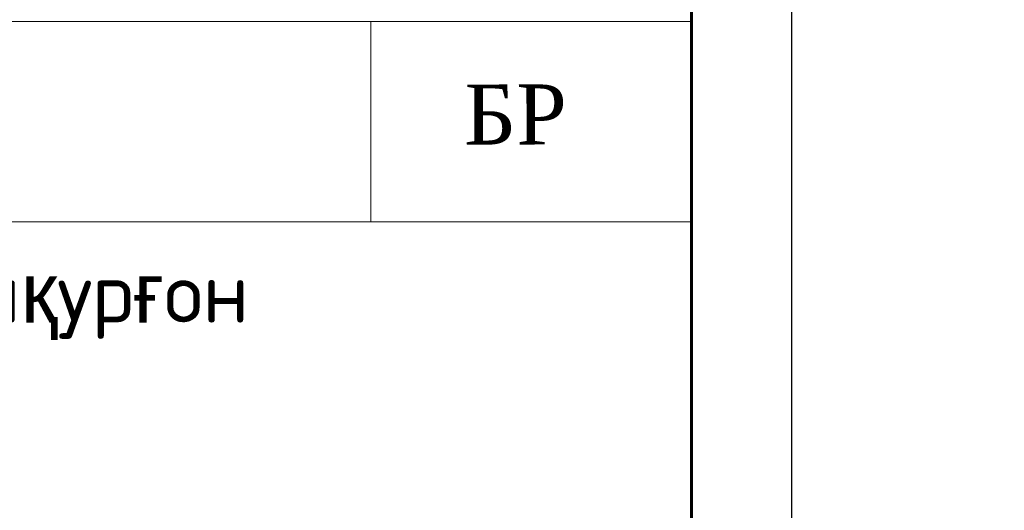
# Model space of a CAD drawing. Header units: inches. Extents: x -397 to 1532, y 9 to 603.
# Tile 17 of 29: x -15 to 34, y 342 to 366. Entities that reach past the tile are written whole.
import ezdxf

# ---------------------------------------------------------------- set-up
doc = ezdxf.new("R2010")
doc.units = ezdxf.units.IN
doc.header["$MEASUREMENT"] = 0
doc.layers.add('(002) Рамка', color=7, linetype='Continuous')
doc.layers.add('ливнеотвод', color=7, linetype='Continuous')
doc.layers.add('.', color=7, linetype='Continuous', lineweight=15)
doc.layers.add('0_Ном._пера__7', color=7, linetype='Continuous', lineweight=60)
doc.styles.add('ISOCPEUR', font='isocpeui.ttf')
doc.styles.get("Standard").update_dxf_attribs({"font": 'arial.ttf'})

# ---------------------------------------------------------------- blocks, each defined once
blk = doc.blocks.new('*U26')
at = {"color": 0, "ltscale": 25}
blk.add_lwpolyline([(-59400, 42000), (0, 42000), (0, 0), (-59400, 0)], close=True, dxfattribs=at)
blk = doc.blocks.new('FASD')
at = {"color": 7}
for p, q in [((2200557.519, 2045043.738), (2200372.519, 2045043.738)), ((2200541.519, 2045043.738), (2200541.519, 2045033.738)), ((2200557.519, 2045043.738), (2200557.519, 2044988.738)), ((2200557.519, 2045033.738), (2200372.519, 2045033.738))]:
    blk.add_line(p, q, dxfattribs=at)
at = {"layer": '(002) Рамка', "color": 0, "insert": (2200452.777, 2045031.711), "char_height": 3, "width": 117.72935, "attachment_point": 1, "style": 'ISOCPEUR'}
blk.add_mtext('{\\fISOCPEUR|b0|i0|c204|p34;\\C7;Развитие систем канализац р/ц \\fArial|b0|i0|c204|p34;Қ\\fISOCPEUR|b0|i0|c204|p34;ум\\fArial|b0|i0|c204|p34;қ\\fISOCPEUR|b0|i0|c204|p34;ур\\fArial|b0|i0|c204|p34;ғ\\fISOCPEUR|b0|i0|c204|p34;он}', dxfattribs=at)
at = {"layer": '0_Ном._пера__7', "linetype": 'Continuous', "lineweight": 0, "insert": (2200548.726, 2045040.6), "char_height": 3, "attachment_point": 2, "rotation": 0.1263}
blk.add_mtext('{\\fTimes New Roman|b0|i0|c204|p18;БР}', dxfattribs=at)

msp = doc.modelspace()

# ---------------------------------------------------------------- linework, layer by layer
at = {"transparency": 33554687}
msp.add_lwpolyline([(-397.202, 306.377), (23.567, 306.377), (23.567, 603.377), (-397.202, 603.377)], close=True, dxfattribs=at)
at = {"layer": 'ливнеотвод', "linetype": 'Continuous', "lineweight": 60, "transparency": 33554687}
msp.add_lwpolyline([(-377.202, 311.377), (18.567, 311.377), (18.567, 598.377), (-377.202, 598.377)], close=True, dxfattribs=at)

# ---------------------------------------------------------------- block references
at = {"layer": '.', "color": 18, "lineweight": -2, "true_color": 0x000000}
msp.add_blockref('FASD', (-2200538.952, -2044677.361), dxfattribs=at)
at = {"xscale": 0.01, "yscale": 0.01, "zscale": 0.01}
msp.add_blockref('*U26', (617.567, 9.377), dxfattribs=at)

doc.saveas('drawing.dxf')
